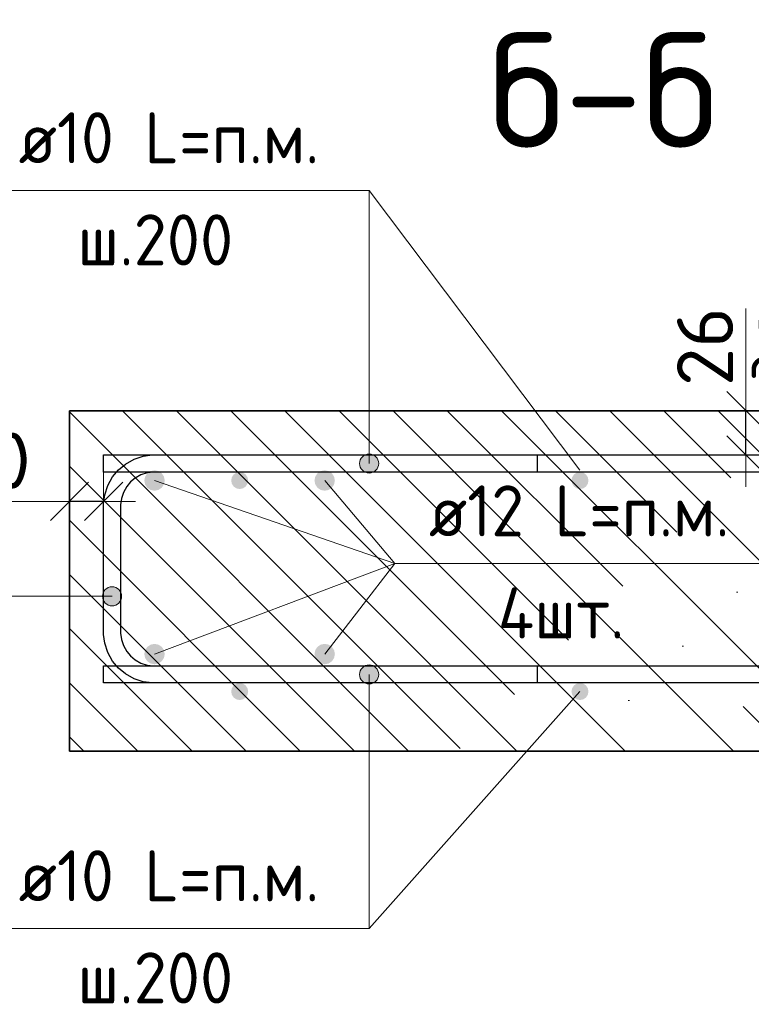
# Model space of a CAD drawing. Header units: metres. Extents: x -38 to 93, y -15 to 21.
# Tile 138 of 195: x 72.138 to 72.568, y 7.193 to 7.772. Entities that reach past the tile are written whole.
import ezdxf

# ---------------------------------------------------------------- set-up
doc = ezdxf.new("R2010")
doc.units = ezdxf.units.M
doc.header["$PDMODE"] = 65
for name, color, linetype, lineweight in [('XR$3$Арм. стержнями верхней зоны', 180, 'Continuous', 35), ('XR$3$Арм. стержнями нижней зоны', 180, 'Continuous', 35), ('XR$3$Арм.стержн. Арматура края', 96, 'Continuous', 35), ('XR$3$Арм.стержн. Доп. арматура', 180, 'Continuous', 35), ('XR$3$Размерная линия_ общее', 7, 'Continuous', 13), ('XR$5$Арм. стержнями верхней зоны', 180, 'Continuous', 35), ('XR$5$Арм. стержнями нижней зоны', 180, 'Continuous', 35), ('XR$5$Арм.стержн. Арматура края', 96, 'Continuous', 35), ('XR$5$Арм.стержн. Доп. арматура', 180, 'Continuous', 35), ('XR$5$Размерная линия_ общее', 7, 'Continuous', 13)]:
    doc.layers.add(name, color=color, linetype=linetype, lineweight=lineweight)
doc.styles.add('ISOCPEUR', font='txt')
doc.dimstyles.new('DIMSTYLE_10', dxfattribs={"dimtxt": 0.033, "dimasz": 0.0375, "dimexe": 0, "dimexo": 0, "dimgap": 0.0165, "dimtad": 2, "dimdec": 0, "dimlfac": 1000, "dimrnd": 1, "dimzin": 12, "dimdsep": 46, "dimtxsty": 'ISOCPEUR', "dimblk1": 'ALL_ML_STRICH', "dimblk2": 'ALL_ML_STRICH', "dimsah": 1, "dimcen": 0, "dimclrd": 7, "dimclre": 256, "dimclrt": 7, "dimadec": 0, "dimazin": 0, "dimtfac": 1, "dimtdec": 0, "dimtix": 1, "dimtmove": 2, "dimatfit": 3, "dimfxl": 0, "dimtvp": 1.2, "dimtzin": 0, "dimlwd": 0, "dimlwe": -3, "dimarcsym": 0})
pattern_1 = [(135, (0, 0), (-0.031819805, -0.031819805), [0.4, -0.05, 0, -0.05]), (135, (-0.01591, -0.01591), (-0.031819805, -0.031819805), [0.8, -0.1, 0.1, -0.1])]

# ---------------------------------------------------------------- blocks, each defined once
blk = doc.blocks.new('ALL_ML_STRICH')
at = {"color": 0, "linetype": 'ByBlock', "lineweight": -2}
for p, q in [((0, -0.5), (0, 0.5)), ((-0.3, -0.3), (0.3, 0.3)), ((-1, 0), (0.5, 0))]:
    blk.add_line(p, q, dxfattribs=at)
blk = doc.blocks.new('*D145')
at = {"layer": 'DEFPOINTS', "color": 7, "linetype": 'Continuous', "lineweight": 13, "transparency": 33554687}
for p in [(72.1875, 7.48857), (72.1875, 7.45358), (72.1675, 7.44858)]:
    blk.add_point(p, dxfattribs=at)
at = {"layer": 'XR$3$Размерная линия_ общее', "color": 253, "linetype": 'Continuous', "lineweight": -2, "true_color": 0xa0a0a0, "transparency": 33554687}
for p, q in [((72.1675, 7.46858), (72.1675, 7.48857)), ((72.1875, 7.47358), (72.1875, 7.48857))]:
    blk.add_line(p, q, dxfattribs=at)
at = {"layer": 'XR$3$Размерная линия_ общее', "color": 7, "linetype": 'Continuous', "lineweight": -2, "transparency": 33554687}
blk.add_line((72.1875, 7.48857), (72.1675, 7.48857), dxfattribs=at)
at = {"layer": 'XR$3$Размерная линия_ общее', "color": 7, "linetype": 'Continuous', "lineweight": 13, "transparency": 33554687, "xscale": 0.0375, "yscale": 0.0375, "zscale": 0.0375}
for p, rotation in [((72.1675, 7.48857), 180), ((72.1875, 7.48857), 360)]:
    blk.add_blockref('ALL_ML_STRICH', p, dxfattribs=dict(at, rotation=rotation))
at = {"layer": 'XR$3$Размерная линия_ общее', "color": 7, "linetype": 'Continuous', "lineweight": 13, "transparency": 33554687, "insert": (72.12208, 7.51257), "char_height": 0.033, "width": 0.066, "attachment_point": 5, "style": 'ISOCPEUR'}
blk.add_mtext('\\A1;{20}', dxfattribs=at)
at = {"layer": 'XR$3$Размерная линия_ общее', "color": 7, "linetype": 'Continuous', "lineweight": 13, "transparency": 33554687, "insert": (72.09879, 7.43451), "char_height": 0.027, "width": 0.00135, "attachment_point": 1, "rotation": 180, "line_spacing_factor": 0.60241, "style": 'ISOCPEUR'}
blk.add_mtext('з.с.', dxfattribs=at)
blk = doc.blocks.new('*D172')
at = {"layer": 'DEFPOINTS', "color": 7, "linetype": 'Continuous', "lineweight": 13, "transparency": 33554687}
for p in [(72.52503, 7.54188), (72.52503, 7.51588), (72.56502, 7.51588)]:
    blk.add_point(p, dxfattribs=at)
at = {"layer": 'XR$3$Размерная линия_ общее', "color": 253, "linetype": 'Continuous', "lineweight": -2, "true_color": 0xa0a0a0, "transparency": 33554687}
for p, q in [((72.54503, 7.54188), (72.56502, 7.54188)), ((72.54503, 7.51588), (72.56502, 7.51588))]:
    blk.add_line(p, q, dxfattribs=at)
at = {"layer": 'XR$3$Размерная линия_ общее', "color": 7, "linetype": 'Continuous', "lineweight": -2, "transparency": 33554687}
blk.add_line((72.56502, 7.51588), (72.56502, 7.54188), dxfattribs=at)
at = {"layer": 'XR$3$Размерная линия_ общее', "color": 7, "linetype": 'Continuous', "lineweight": 13, "transparency": 33554687, "xscale": 0.0375, "yscale": 0.0375, "zscale": 0.0375}
for p, rotation in [((72.56502, 7.54188), 90), ((72.56502, 7.51588), 270)]:
    blk.add_blockref('ALL_ML_STRICH', p, dxfattribs=dict(at, rotation=rotation))
at = {"layer": 'XR$3$Размерная линия_ общее', "color": 7, "linetype": 'Continuous', "lineweight": 13, "transparency": 33554687, "insert": (72.56456, 7.55924), "char_height": 0.027, "width": 0.00135, "attachment_point": 1, "rotation": 90, "line_spacing_factor": 0.60241, "style": 'ISOCPEUR'}
blk.add_mtext('з.с.', dxfattribs=at)
at = {"layer": 'XR$3$Размерная линия_ общее', "color": 7, "linetype": 'Continuous', "lineweight": 13, "transparency": 33554687, "insert": (72.54102, 7.5796), "char_height": 0.033, "width": 0.066, "attachment_point": 5, "rotation": 90, "style": 'ISOCPEUR'}
blk.add_mtext('\\A1;{26}', dxfattribs=at)
blk = doc.blocks.new('*D496')
at = {"layer": 'DEFPOINTS', "color": 7, "linetype": 'Continuous', "lineweight": 13, "transparency": 33554687}
for p in [(72.1875, 7.48857), (72.1875, 7.45358), (72.1675, 7.44858)]:
    blk.add_point(p, dxfattribs=at)
at = {"layer": 'XR$5$Размерная линия_ общее', "color": 253, "linetype": 'Continuous', "lineweight": -2, "true_color": 0xa0a0a0, "transparency": 33554687}
for p, q in [((72.1675, 7.46858), (72.1675, 7.48857)), ((72.1875, 7.47358), (72.1875, 7.48857))]:
    blk.add_line(p, q, dxfattribs=at)
at = {"layer": 'XR$5$Размерная линия_ общее', "color": 7, "linetype": 'Continuous', "lineweight": -2, "transparency": 33554687}
blk.add_line((72.1875, 7.48857), (72.1675, 7.48857), dxfattribs=at)
at = {"layer": 'XR$5$Размерная линия_ общее', "color": 7, "linetype": 'Continuous', "lineweight": 13, "transparency": 33554687, "xscale": 0.0375, "yscale": 0.0375, "zscale": 0.0375}
for p, rotation in [((72.1675, 7.48857), 180), ((72.1875, 7.48857), 360)]:
    blk.add_blockref('ALL_ML_STRICH', p, dxfattribs=dict(at, rotation=rotation))
at = {"layer": 'XR$5$Размерная линия_ общее', "color": 7, "linetype": 'Continuous', "lineweight": 13, "transparency": 33554687, "insert": (72.12208, 7.51257), "char_height": 0.033, "width": 0.066, "attachment_point": 5, "style": 'ISOCPEUR'}
blk.add_mtext('\\A1;{20}', dxfattribs=at)
at = {"layer": 'XR$5$Размерная линия_ общее', "color": 7, "linetype": 'Continuous', "lineweight": 13, "transparency": 33554687, "insert": (72.09879, 7.43451), "char_height": 0.027, "width": 0.00135, "attachment_point": 1, "rotation": 180, "line_spacing_factor": 0.60241, "style": 'ISOCPEUR'}
blk.add_mtext('з.с.', dxfattribs=at)

msp = doc.modelspace()

# ---------------------------------------------------------------- hatches: boundary and pattern name
at = {"linetype": 'Continuous', "lineweight": 13, "transparency": 33554687}
h = msp.add_hatch(dxfattribs=at)
h.set_pattern_fill('__________540', scale=0.015, style=0, pattern_type=2)
h.set_pattern_definition(pattern_1)
h.paths.add_polyline_path([(72.1675, 7.54188), (72.1675, 7.34188), (72.75595, 7.34188), (72.75595, 7.54188)], flags=0)
h = msp.add_hatch(dxfattribs=at)
h.set_pattern_fill('__________540', scale=0.015, style=0, pattern_type=2)
h.set_pattern_definition(pattern_1)
h.paths.add_polyline_path([(72.1675, 7.54188), (72.1675, 7.34188), (72.75595, 7.34188), (72.75595, 7.54188)], flags=0)
at = {"layer": 'XR$3$Арм. стержнями верхней зоны', "linetype": 'Continuous', "lineweight": 13, "transparency": 33554687}
for points in [[(72.34843, 7.51369), (72.33876, 7.51369), (72.33797, 7.51088)], [(72.34843, 7.51369), (72.33797, 7.51088), (72.34922, 7.51088)], [(72.34641, 7.51571), (72.34078, 7.51571), (72.33876, 7.51369)], [(72.34641, 7.51571), (72.33876, 7.51369), (72.34843, 7.51369)], [(72.34078, 7.51571), (72.34641, 7.51571), (72.3436, 7.5165)], [(72.34922, 7.51088), (72.33797, 7.51088), (72.33876, 7.50806)], [(72.34922, 7.51088), (72.33876, 7.50806), (72.34843, 7.50806)], [(72.34843, 7.50806), (72.33876, 7.50806), (72.34078, 7.50604)], [(72.34843, 7.50806), (72.34078, 7.50604), (72.34641, 7.50604)], [(72.34641, 7.50604), (72.34078, 7.50604), (72.3436, 7.50525)]]:
    msp.add_hatch(color=7, dxfattribs=at).paths.add_polyline_path(points)
at = {"layer": 'XR$3$Арм. стержнями верхней зоны', "linetype": 'Continuous', "lineweight": 50, "transparency": 33554687}
for points in [[(72.27251, 7.50088), (72.27212, 7.50279), (72.27104, 7.50441), (72.26942, 7.5055), (72.26751, 7.50588), (72.26559, 7.5055), (72.26397, 7.50441), (72.26289, 7.50279), (72.26251, 7.50088), (72.26289, 7.49896), (72.26397, 7.49734), (72.26559, 7.49626), (72.26751, 7.49588), (72.26942, 7.49626), (72.27104, 7.49734), (72.27212, 7.49896)], [(72.47251, 7.50088), (72.47212, 7.50279), (72.47104, 7.50441), (72.46942, 7.5055), (72.46751, 7.50588), (72.46559, 7.5055), (72.46397, 7.50441), (72.46289, 7.50279), (72.46251, 7.50088), (72.46289, 7.49896), (72.46397, 7.49734), (72.46559, 7.49626), (72.46751, 7.49588), (72.46942, 7.49626), (72.47104, 7.49734), (72.47212, 7.49896)]]:
    msp.add_hatch(color=4, dxfattribs=at).paths.add_polyline_path(points)
at = {"layer": 'XR$3$Арм. стержнями нижней зоны', "linetype": 'Continuous', "lineweight": 13, "transparency": 33554687}
for points in [[(72.33797, 7.38688), (72.34922, 7.38688), (72.34843, 7.38969)], [(72.33797, 7.38688), (72.34843, 7.38969), (72.33876, 7.38969)], [(72.33876, 7.38969), (72.34843, 7.38969), (72.34641, 7.39171)], [(72.33876, 7.38969), (72.34641, 7.39171), (72.34078, 7.39171)], [(72.34078, 7.39171), (72.34641, 7.39171), (72.3436, 7.3925)], [(72.33876, 7.38406), (72.34922, 7.38688), (72.33797, 7.38688)], [(72.33876, 7.38406), (72.34843, 7.38406), (72.34922, 7.38688)], [(72.34078, 7.38204), (72.34843, 7.38406), (72.33876, 7.38406)], [(72.34078, 7.38204), (72.34641, 7.38204), (72.34843, 7.38406)], [(72.34641, 7.38204), (72.34078, 7.38204), (72.3436, 7.38125)]]:
    msp.add_hatch(color=7, dxfattribs=at).paths.add_polyline_path(points)
at = {"layer": 'XR$3$Арм. стержнями нижней зоны', "linetype": 'Continuous', "lineweight": 50, "transparency": 33554687}
for points in [[(72.27251, 7.37688), (72.27212, 7.37879), (72.27104, 7.38041), (72.26942, 7.3815), (72.26751, 7.38188), (72.26559, 7.3815), (72.26397, 7.38041), (72.26289, 7.37879), (72.26251, 7.37688), (72.26289, 7.37496), (72.26397, 7.37334), (72.26559, 7.37226), (72.26751, 7.37188), (72.26942, 7.37226), (72.27104, 7.37334), (72.27212, 7.37496)], [(72.47251, 7.37688), (72.47212, 7.37879), (72.47104, 7.38041), (72.46942, 7.3815), (72.46751, 7.38188), (72.46559, 7.3815), (72.46397, 7.38041), (72.46289, 7.37879), (72.46251, 7.37688), (72.46289, 7.37496), (72.46397, 7.37334), (72.46559, 7.37226), (72.46751, 7.37188), (72.46942, 7.37226), (72.47104, 7.37334), (72.47212, 7.37496)]]:
    msp.add_hatch(color=4, dxfattribs=at).paths.add_polyline_path(points)
at = {"layer": 'XR$3$Арм.стержн. Арматура края', "linetype": 'Continuous', "lineweight": 13, "transparency": 33554687}
for points in [[(72.18767, 7.43565), (72.18969, 7.428), (72.18969, 7.43768)], [(72.18969, 7.43768), (72.1925, 7.42722), (72.1925, 7.43847)], [(72.18969, 7.43768), (72.18969, 7.428), (72.1925, 7.42722)], [(72.1925, 7.43847), (72.1925, 7.42722), (72.19532, 7.428)], [(72.1925, 7.43847), (72.19532, 7.428), (72.19532, 7.43768)], [(72.19532, 7.43768), (72.19532, 7.428), (72.19734, 7.43003)], [(72.19532, 7.43768), (72.19734, 7.43003), (72.19734, 7.43565)], [(72.18767, 7.43003), (72.18767, 7.43565), (72.18688, 7.43284)], [(72.18767, 7.43565), (72.18767, 7.43003), (72.18969, 7.428)], [(72.19734, 7.43565), (72.19734, 7.43003), (72.19813, 7.43284)]]:
    msp.add_hatch(color=7, dxfattribs=at).paths.add_polyline_path(points)
at = {"layer": 'XR$3$Арм.стержн. Доп. арматура', "linetype": 'Continuous', "lineweight": 50, "transparency": 33554687}
for points in [[(72.22346, 7.50088), (72.223, 7.50317), (72.2217, 7.50512), (72.21976, 7.50642), (72.21746, 7.50688), (72.21516, 7.50642), (72.21322, 7.50512), (72.21192, 7.50317), (72.21146, 7.50088), (72.21192, 7.49858), (72.21322, 7.49663), (72.21516, 7.49533), (72.21746, 7.49488), (72.21976, 7.49533), (72.2217, 7.49663), (72.223, 7.49858)], [(72.32346, 7.50088), (72.323, 7.50317), (72.3217, 7.50512), (72.31976, 7.50642), (72.31746, 7.50688), (72.31516, 7.50642), (72.31322, 7.50512), (72.31192, 7.50317), (72.31146, 7.50088), (72.31192, 7.49858), (72.31322, 7.49663), (72.31516, 7.49533), (72.31746, 7.49488), (72.31976, 7.49533), (72.3217, 7.49663), (72.323, 7.49858)], [(72.22346, 7.39888), (72.223, 7.40117), (72.2217, 7.40312), (72.21976, 7.40442), (72.21746, 7.40488), (72.21516, 7.40442), (72.21322, 7.40312), (72.21192, 7.40117), (72.21146, 7.39888), (72.21192, 7.39658), (72.21322, 7.39463), (72.21516, 7.39333), (72.21746, 7.39288), (72.21976, 7.39333), (72.2217, 7.39463), (72.223, 7.39658)], [(72.32346, 7.39888), (72.323, 7.40117), (72.3217, 7.40312), (72.31976, 7.40442), (72.31746, 7.40488), (72.31516, 7.40442), (72.31322, 7.40312), (72.31192, 7.40117), (72.31146, 7.39888), (72.31192, 7.39658), (72.31322, 7.39463), (72.31516, 7.39333), (72.31746, 7.39288), (72.31976, 7.39333), (72.3217, 7.39463), (72.323, 7.39658)]]:
    msp.add_hatch(color=34, dxfattribs=at).paths.add_polyline_path(points)
at = {"layer": 'XR$5$Арм. стержнями верхней зоны', "linetype": 'Continuous', "lineweight": 13, "transparency": 33554687}
for points in [[(72.34843, 7.51369), (72.33876, 7.51369), (72.33797, 7.51088)], [(72.34843, 7.51369), (72.33797, 7.51088), (72.34922, 7.51088)], [(72.34641, 7.51571), (72.34078, 7.51571), (72.33876, 7.51369)], [(72.34641, 7.51571), (72.33876, 7.51369), (72.34843, 7.51369)], [(72.34078, 7.51571), (72.34641, 7.51571), (72.3436, 7.5165)], [(72.34922, 7.51088), (72.33797, 7.51088), (72.33876, 7.50806)], [(72.34922, 7.51088), (72.33876, 7.50806), (72.34843, 7.50806)], [(72.34843, 7.50806), (72.33876, 7.50806), (72.34078, 7.50604)], [(72.34843, 7.50806), (72.34078, 7.50604), (72.34641, 7.50604)], [(72.34641, 7.50604), (72.34078, 7.50604), (72.3436, 7.50525)]]:
    msp.add_hatch(color=7, dxfattribs=at).paths.add_polyline_path(points)
at = {"layer": 'XR$5$Арм. стержнями верхней зоны', "linetype": 'Continuous', "lineweight": 50, "transparency": 33554687}
for points in [[(72.27251, 7.50088), (72.27212, 7.50279), (72.27104, 7.50441), (72.26942, 7.5055), (72.26751, 7.50588), (72.26559, 7.5055), (72.26397, 7.50441), (72.26289, 7.50279), (72.26251, 7.50088), (72.26289, 7.49896), (72.26397, 7.49734), (72.26559, 7.49626), (72.26751, 7.49588), (72.26942, 7.49626), (72.27104, 7.49734), (72.27212, 7.49896)], [(72.47251, 7.50088), (72.47212, 7.50279), (72.47104, 7.50441), (72.46942, 7.5055), (72.46751, 7.50588), (72.46559, 7.5055), (72.46397, 7.50441), (72.46289, 7.50279), (72.46251, 7.50088), (72.46289, 7.49896), (72.46397, 7.49734), (72.46559, 7.49626), (72.46751, 7.49588), (72.46942, 7.49626), (72.47104, 7.49734), (72.47212, 7.49896)]]:
    msp.add_hatch(color=4, dxfattribs=at).paths.add_polyline_path(points)
at = {"layer": 'XR$5$Арм. стержнями нижней зоны', "linetype": 'Continuous', "lineweight": 13, "transparency": 33554687}
for points in [[(72.33797, 7.38688), (72.34922, 7.38688), (72.34843, 7.38969)], [(72.33797, 7.38688), (72.34843, 7.38969), (72.33876, 7.38969)], [(72.33876, 7.38969), (72.34843, 7.38969), (72.34641, 7.39171)], [(72.33876, 7.38969), (72.34641, 7.39171), (72.34078, 7.39171)], [(72.34078, 7.39171), (72.34641, 7.39171), (72.3436, 7.3925)], [(72.33876, 7.38406), (72.34922, 7.38688), (72.33797, 7.38688)], [(72.33876, 7.38406), (72.34843, 7.38406), (72.34922, 7.38688)], [(72.34078, 7.38204), (72.34843, 7.38406), (72.33876, 7.38406)], [(72.34078, 7.38204), (72.34641, 7.38204), (72.34843, 7.38406)], [(72.34641, 7.38204), (72.34078, 7.38204), (72.3436, 7.38125)]]:
    msp.add_hatch(color=7, dxfattribs=at).paths.add_polyline_path(points)
at = {"layer": 'XR$5$Арм. стержнями нижней зоны', "linetype": 'Continuous', "lineweight": 50, "transparency": 33554687}
for points in [[(72.27251, 7.37688), (72.27212, 7.37879), (72.27104, 7.38041), (72.26942, 7.3815), (72.26751, 7.38188), (72.26559, 7.3815), (72.26397, 7.38041), (72.26289, 7.37879), (72.26251, 7.37688), (72.26289, 7.37496), (72.26397, 7.37334), (72.26559, 7.37226), (72.26751, 7.37188), (72.26942, 7.37226), (72.27104, 7.37334), (72.27212, 7.37496)], [(72.47251, 7.37688), (72.47212, 7.37879), (72.47104, 7.38041), (72.46942, 7.3815), (72.46751, 7.38188), (72.46559, 7.3815), (72.46397, 7.38041), (72.46289, 7.37879), (72.46251, 7.37688), (72.46289, 7.37496), (72.46397, 7.37334), (72.46559, 7.37226), (72.46751, 7.37188), (72.46942, 7.37226), (72.47104, 7.37334), (72.47212, 7.37496)]]:
    msp.add_hatch(color=4, dxfattribs=at).paths.add_polyline_path(points)
at = {"layer": 'XR$5$Арм.стержн. Арматура края', "linetype": 'Continuous', "lineweight": 13, "transparency": 33554687}
for points in [[(72.18767, 7.43565), (72.18969, 7.428), (72.18969, 7.43768)], [(72.18969, 7.43768), (72.1925, 7.42722), (72.1925, 7.43847)], [(72.18969, 7.43768), (72.18969, 7.428), (72.1925, 7.42722)], [(72.1925, 7.43847), (72.1925, 7.42722), (72.19532, 7.428)], [(72.1925, 7.43847), (72.19532, 7.428), (72.19532, 7.43768)], [(72.19532, 7.43768), (72.19532, 7.428), (72.19734, 7.43003)], [(72.19532, 7.43768), (72.19734, 7.43003), (72.19734, 7.43565)], [(72.18767, 7.43003), (72.18767, 7.43565), (72.18688, 7.43284)], [(72.18767, 7.43565), (72.18767, 7.43003), (72.18969, 7.428)], [(72.19734, 7.43565), (72.19734, 7.43003), (72.19813, 7.43284)]]:
    msp.add_hatch(color=7, dxfattribs=at).paths.add_polyline_path(points)
at = {"layer": 'XR$5$Арм.стержн. Доп. арматура', "linetype": 'Continuous', "lineweight": 50, "transparency": 33554687}
for points in [[(72.22346, 7.50088), (72.223, 7.50317), (72.2217, 7.50512), (72.21976, 7.50642), (72.21746, 7.50688), (72.21516, 7.50642), (72.21322, 7.50512), (72.21192, 7.50317), (72.21146, 7.50088), (72.21192, 7.49858), (72.21322, 7.49663), (72.21516, 7.49533), (72.21746, 7.49488), (72.21976, 7.49533), (72.2217, 7.49663), (72.223, 7.49858)], [(72.32346, 7.50088), (72.323, 7.50317), (72.3217, 7.50512), (72.31976, 7.50642), (72.31746, 7.50688), (72.31516, 7.50642), (72.31322, 7.50512), (72.31192, 7.50317), (72.31146, 7.50088), (72.31192, 7.49858), (72.31322, 7.49663), (72.31516, 7.49533), (72.31746, 7.49488), (72.31976, 7.49533), (72.3217, 7.49663), (72.323, 7.49858)], [(72.22346, 7.39888), (72.223, 7.40117), (72.2217, 7.40312), (72.21976, 7.40442), (72.21746, 7.40488), (72.21516, 7.40442), (72.21322, 7.40312), (72.21192, 7.40117), (72.21146, 7.39888), (72.21192, 7.39658), (72.21322, 7.39463), (72.21516, 7.39333), (72.21746, 7.39288), (72.21976, 7.39333), (72.2217, 7.39463), (72.223, 7.39658)], [(72.32346, 7.39888), (72.323, 7.40117), (72.3217, 7.40312), (72.31976, 7.40442), (72.31746, 7.40488), (72.31516, 7.40442), (72.31322, 7.40312), (72.31192, 7.40117), (72.31146, 7.39888), (72.31192, 7.39658), (72.31322, 7.39463), (72.31516, 7.39333), (72.31746, 7.39288), (72.31976, 7.39333), (72.3217, 7.39463), (72.323, 7.39658)]]:
    msp.add_hatch(color=34, dxfattribs=at).paths.add_polyline_path(points)

# ---------------------------------------------------------------- linework, layer by layer
at = {"color": 7, "linetype": 'Continuous', "lineweight": 13, "transparency": 33554687}
for p, q in [((72.46751, 7.50688), (72.3436, 7.6713)), ((72.46751, 7.50688), (72.3436, 7.6713)), ((72.56502, 7.54188), (72.56502, 7.60188)), ((72.1675, 7.48857), (72.0985, 7.48857)), ((72.1675, 7.48857), (72.0985, 7.48857)), ((72.46751, 7.37688), (72.3436, 7.23758)), ((72.46751, 7.37688), (72.3436, 7.23758))]:
    msp.add_line(p, q, dxfattribs=at)
at = {"color": 7, "linetype": 'Continuous', "lineweight": 35, "transparency": 33554687}
for p, q in [((72.1675, 7.54188), (72.1675, 7.34188)), ((72.75595, 7.54188), (72.1675, 7.54188)), ((72.1675, 7.54188), (72.1675, 7.34188)), ((72.75595, 7.54188), (72.1675, 7.54188)), ((72.1675, 7.34188), (72.75595, 7.34188)), ((72.1675, 7.34188), (72.75595, 7.34188))]:
    msp.add_line(p, q, dxfattribs=at)
at = {"layer": 'XR$3$Арм. стержнями верхней зоны', "color": 7, "linetype": 'Continuous', "lineweight": 13, "transparency": 33554687}
for p, q in [((72.1176, 7.6713), (72.3436, 7.6713)), ((72.3436, 7.6713), (72.3436, 7.51088)), ((72.3436, 7.5165), (72.3436, 7.5165)), ((72.33797, 7.51088), (72.33797, 7.51088)), ((72.3436, 7.50525), (72.3436, 7.50525)), ((72.34922, 7.51088), (72.34922, 7.51088))]:
    msp.add_line(p, q, dxfattribs=at)
at = {"layer": 'XR$3$Арм. стержнями верхней зоны', "color": 4, "linetype": 'Continuous', "lineweight": 25, "transparency": 33554687}
for points in [[(72.76095, 7.50588), (72.1875, 7.50588), (72.1875, 7.51588), (72.76095, 7.51588), (72.76095, 7.50588)], [(72.76095, 7.50588), (72.44251, 7.50588), (72.44251, 7.51588), (72.76095, 7.51588), (72.76095, 7.50588)]]:
    msp.add_lwpolyline(points, dxfattribs=at)
at = {"layer": 'XR$3$Арм. стержнями верхней зоны', "color": 7, "linetype": 'Continuous', "lineweight": 13, "transparency": 33554687}
msp.add_circle((72.3436, 7.51088), 0.00563, dxfattribs=at)
at = {"layer": 'XR$3$Арм. стержнями нижней зоны', "color": 7, "linetype": 'Continuous', "lineweight": 13, "transparency": 33554687}
for p, q in [((72.3436, 7.3925), (72.3436, 7.3925)), ((72.33797, 7.38688), (72.33797, 7.38688)), ((72.3436, 7.23758), (72.3436, 7.38688)), ((72.34922, 7.38688), (72.34922, 7.38688)), ((72.3436, 7.38125), (72.3436, 7.38125)), ((72.1176, 7.23758), (72.3436, 7.23758))]:
    msp.add_line(p, q, dxfattribs=at)
at = {"layer": 'XR$3$Арм. стержнями нижней зоны', "color": 4, "linetype": 'Continuous', "lineweight": 25, "transparency": 33554687}
for points in [[(72.76095, 7.38188), (72.1875, 7.38188), (72.1875, 7.39188), (72.76095, 7.39188), (72.76095, 7.38188)], [(72.76095, 7.38188), (72.44251, 7.38188), (72.44251, 7.39188), (72.76095, 7.39188), (72.76095, 7.38188)]]:
    msp.add_lwpolyline(points, dxfattribs=at)
at = {"layer": 'XR$3$Арм. стержнями нижней зоны', "color": 7, "linetype": 'Continuous', "lineweight": 13, "transparency": 33554687}
msp.add_circle((72.3436, 7.38688), 0.00563, dxfattribs=at)
at = {"layer": 'XR$3$Арм.стержн. Арматура края', "color": 7, "linetype": 'Continuous', "lineweight": 13, "transparency": 33554687}
for p, q in [((72.1925, 7.43847), (72.1925, 7.43847)), ((72.08746, 7.43284), (72.1925, 7.43284)), ((72.18688, 7.43284), (72.18688, 7.43284)), ((72.19813, 7.43284), (72.19813, 7.43284)), ((72.1925, 7.42722), (72.1925, 7.42722))]:
    msp.add_line(p, q, dxfattribs=at)
at = {"layer": 'XR$3$Арм.стержн. Арматура края', "color": 4, "linetype": 'Continuous', "lineweight": 25, "transparency": 33554687}
for points in [[(72.6875, 7.38188), (72.21607, 7.38188), (72.21085, 7.3826), (72.20541, 7.3844), (72.20041, 7.3872), (72.19628, 7.39065), (72.19283, 7.39478), (72.19002, 7.39979), (72.18823, 7.40523), (72.1875, 7.41044), (72.1875, 7.48731), (72.18823, 7.49253), (72.19002, 7.49797), (72.19283, 7.50298), (72.19628, 7.5071), (72.20041, 7.51055), (72.20541, 7.51336), (72.21085, 7.51515), (72.21607, 7.51588), (72.6875, 7.51588)], [(72.6875, 7.50588), (72.21676, 7.50588), (72.21313, 7.50537), (72.20946, 7.50416), (72.2061, 7.50228), (72.20338, 7.50001), (72.2011, 7.49728), (72.19922, 7.49392), (72.19801, 7.49026), (72.1975, 7.48662), (72.1975, 7.41113), (72.19801, 7.4075), (72.19922, 7.40383), (72.2011, 7.40048), (72.20338, 7.39775), (72.2061, 7.39547), (72.20946, 7.39359), (72.21313, 7.39238), (72.21676, 7.39188), (72.6875, 7.39188)]]:
    msp.add_lwpolyline(points, dxfattribs=at)
at = {"layer": 'XR$3$Арм.стержн. Арматура края', "color": 7, "linetype": 'Continuous', "lineweight": 13, "transparency": 33554687}
msp.add_circle((72.1925, 7.43284), 0.00563, dxfattribs=at)
at = {"layer": 'XR$3$Арм.стержн. Доп. арматура', "color": 7, "linetype": 'Continuous', "lineweight": 13, "transparency": 33554687}
for q in [(72.21746, 7.50088), (72.31746, 7.50088), (72.21746, 7.39888), (72.31746, 7.39888), (72.58472, 7.45204)]:
    msp.add_line((72.35872, 7.45204), q, dxfattribs=at)
at = {"layer": 'XR$5$Арм. стержнями верхней зоны', "color": 7, "linetype": 'Continuous', "lineweight": 13, "transparency": 33554687}
for p, q in [((72.1176, 7.6713), (72.3436, 7.6713)), ((72.3436, 7.6713), (72.3436, 7.51088)), ((72.3436, 7.5165), (72.3436, 7.5165)), ((72.33797, 7.51088), (72.33797, 7.51088)), ((72.3436, 7.50525), (72.3436, 7.50525)), ((72.34922, 7.51088), (72.34922, 7.51088))]:
    msp.add_line(p, q, dxfattribs=at)
at = {"layer": 'XR$5$Арм. стержнями верхней зоны', "color": 4, "linetype": 'Continuous', "lineweight": 25, "transparency": 33554687}
for points in [[(72.76095, 7.50588), (72.1875, 7.50588), (72.1875, 7.51588), (72.76095, 7.51588), (72.76095, 7.50588)], [(72.76095, 7.50588), (72.44251, 7.50588), (72.44251, 7.51588), (72.76095, 7.51588), (72.76095, 7.50588)]]:
    msp.add_lwpolyline(points, dxfattribs=at)
at = {"layer": 'XR$5$Арм. стержнями верхней зоны', "color": 7, "linetype": 'Continuous', "lineweight": 13, "transparency": 33554687}
msp.add_circle((72.3436, 7.51088), 0.00563, dxfattribs=at)
at = {"layer": 'XR$5$Арм. стержнями нижней зоны', "color": 7, "linetype": 'Continuous', "lineweight": 13, "transparency": 33554687}
for p, q in [((72.3436, 7.3925), (72.3436, 7.3925)), ((72.33797, 7.38688), (72.33797, 7.38688)), ((72.3436, 7.23758), (72.3436, 7.38688)), ((72.34922, 7.38688), (72.34922, 7.38688)), ((72.3436, 7.38125), (72.3436, 7.38125)), ((72.1176, 7.23758), (72.3436, 7.23758))]:
    msp.add_line(p, q, dxfattribs=at)
at = {"layer": 'XR$5$Арм. стержнями нижней зоны', "color": 4, "linetype": 'Continuous', "lineweight": 25, "transparency": 33554687}
for points in [[(72.76095, 7.38188), (72.1875, 7.38188), (72.1875, 7.39188), (72.76095, 7.39188), (72.76095, 7.38188)], [(72.76095, 7.38188), (72.44251, 7.38188), (72.44251, 7.39188), (72.76095, 7.39188), (72.76095, 7.38188)]]:
    msp.add_lwpolyline(points, dxfattribs=at)
at = {"layer": 'XR$5$Арм. стержнями нижней зоны', "color": 7, "linetype": 'Continuous', "lineweight": 13, "transparency": 33554687}
msp.add_circle((72.3436, 7.38688), 0.00563, dxfattribs=at)
at = {"layer": 'XR$5$Арм.стержн. Арматура края', "color": 7, "linetype": 'Continuous', "lineweight": 13, "transparency": 33554687}
for p, q in [((72.1925, 7.43847), (72.1925, 7.43847)), ((72.08746, 7.43284), (72.1925, 7.43284)), ((72.18688, 7.43284), (72.18688, 7.43284)), ((72.19813, 7.43284), (72.19813, 7.43284)), ((72.1925, 7.42722), (72.1925, 7.42722))]:
    msp.add_line(p, q, dxfattribs=at)
at = {"layer": 'XR$5$Арм.стержн. Арматура края', "color": 4, "linetype": 'Continuous', "lineweight": 25, "transparency": 33554687}
for points in [[(72.6875, 7.38188), (72.21607, 7.38188), (72.21085, 7.3826), (72.20541, 7.3844), (72.20041, 7.3872), (72.19628, 7.39065), (72.19283, 7.39478), (72.19002, 7.39979), (72.18823, 7.40523), (72.1875, 7.41044), (72.1875, 7.48731), (72.18823, 7.49253), (72.19002, 7.49797), (72.19283, 7.50298), (72.19628, 7.5071), (72.20041, 7.51055), (72.20541, 7.51336), (72.21085, 7.51515), (72.21607, 7.51588), (72.6875, 7.51588)], [(72.6875, 7.50588), (72.21676, 7.50588), (72.21313, 7.50537), (72.20946, 7.50416), (72.2061, 7.50228), (72.20338, 7.50001), (72.2011, 7.49728), (72.19922, 7.49392), (72.19801, 7.49026), (72.1975, 7.48662), (72.1975, 7.41113), (72.19801, 7.4075), (72.19922, 7.40383), (72.2011, 7.40048), (72.20338, 7.39775), (72.2061, 7.39547), (72.20946, 7.39359), (72.21313, 7.39238), (72.21676, 7.39188), (72.6875, 7.39188)]]:
    msp.add_lwpolyline(points, dxfattribs=at)
at = {"layer": 'XR$5$Арм.стержн. Арматура края', "color": 7, "linetype": 'Continuous', "lineweight": 13, "transparency": 33554687}
msp.add_circle((72.1925, 7.43284), 0.00563, dxfattribs=at)
at = {"layer": 'XR$5$Арм.стержн. Доп. арматура', "color": 7, "linetype": 'Continuous', "lineweight": 13, "transparency": 33554687}
for q in [(72.21746, 7.50088), (72.31746, 7.50088), (72.21746, 7.39888), (72.31746, 7.39888), (72.58472, 7.45204)]:
    msp.add_line((72.35872, 7.45204), q, dxfattribs=at)

# ---------------------------------------------------------------- texts
at = {"color": 7, "linetype": 'Continuous', "lineweight": 50, "transparency": 33554687, "insert": (72.48129, 7.73031), "char_height": 0.0675, "width": 0.1725652, "attachment_point": 5, "style": 'ISOCPEUR'}
msp.add_mtext('\\A1;{\\fISOCPEUR|i0|b0;\\H0.067500;\\W1.000000;\\C7;б-б}\\P', dxfattribs=at)
msp.add_mtext('\\A1;{\\fISOCPEUR|i0|b0;\\H0.067500;\\W1.000000;\\C7;б-б}\\P', dxfattribs=at)
at = {"layer": 'XR$3$Арм. стержнями верхней зоны', "color": 7, "linetype": 'Continuous', "lineweight": 25, "transparency": 33554687, "char_height": 0.03, "attachment_point": 7, "style": 'ISOCPEUR'}
for s, insert, width in [('\\W0.94;ø10 L=п.м.', (72.1376, 7.6873), 0.1999831), ('\\W0.95;ш.200 ', (72.1721, 7.6273), 0.1311996)]:
    msp.add_mtext(s, dxfattribs=dict(at, insert=insert, width=width))
at = {"layer": 'XR$3$Арм. стержнями нижней зоны', "color": 7, "linetype": 'Continuous', "lineweight": 25, "transparency": 33554687, "char_height": 0.03, "attachment_point": 7, "style": 'ISOCPEUR'}
for s, insert, width in [('\\W0.94;ø10 L=п.м.', (72.1376, 7.25358), 0.1999831), ('\\W0.95;ш.200 ', (72.1721, 7.19358), 0.1311996)]:
    msp.add_mtext(s, dxfattribs=dict(at, insert=insert, width=width))
at = {"layer": 'XR$3$Арм.стержн. Доп. арматура', "color": 7, "linetype": 'Continuous', "lineweight": 25, "transparency": 33554687, "char_height": 0.03, "attachment_point": 7, "style": 'ISOCPEUR'}
for s, insert, width in [('\\W0.94;ø12 L=п.м.', (72.37872, 7.46804), 0.1999832), ('\\W0.95;4шт. ', (72.41922, 7.40804), 0.1191577)]:
    msp.add_mtext(s, dxfattribs=dict(at, insert=insert, width=width))
at = {"layer": 'XR$5$Арм. стержнями верхней зоны', "color": 7, "linetype": 'Continuous', "lineweight": 25, "transparency": 33554687, "char_height": 0.03, "attachment_point": 7, "style": 'ISOCPEUR'}
for s, insert, width in [('\\W0.94;ø10 L=п.м.', (72.1376, 7.6873), 0.1999831), ('\\W0.95;ш.200 ', (72.1721, 7.6273), 0.1311996)]:
    msp.add_mtext(s, dxfattribs=dict(at, insert=insert, width=width))
at = {"layer": 'XR$5$Арм. стержнями нижней зоны', "color": 7, "linetype": 'Continuous', "lineweight": 25, "transparency": 33554687, "char_height": 0.03, "attachment_point": 7, "style": 'ISOCPEUR'}
for s, insert, width in [('\\W0.94;ø10 L=п.м.', (72.1376, 7.25358), 0.1999831), ('\\W0.95;ш.200 ', (72.1721, 7.19358), 0.1311996)]:
    msp.add_mtext(s, dxfattribs=dict(at, insert=insert, width=width))
at = {"layer": 'XR$5$Арм.стержн. Доп. арматура', "color": 7, "linetype": 'Continuous', "lineweight": 25, "transparency": 33554687, "char_height": 0.03, "attachment_point": 7, "style": 'ISOCPEUR'}
for s, insert, width in [('\\W0.94;ø12 L=п.м.', (72.37872, 7.46804), 0.1999832), ('\\W0.95;4шт. ', (72.41922, 7.40804), 0.1191577)]:
    msp.add_mtext(s, dxfattribs=dict(at, insert=insert, width=width))

# ---------------------------------------------------------------- dimensions: what is measured, and where the dimension line sits
at = {"layer": 'XR$3$Размерная линия_ общее', "color": 7, "linetype": 'Continuous', "lineweight": 13, "transparency": 33554687}
for base, p1, p2, angle, picture, middle in [((72.56502, 7.54188), (72.54503, 7.51588), (72.54503, 7.54188), 90, '*D172', (72.54102, 7.5796)), ((72.1675, 7.48857), (72.1875, 7.47358), (72.1675, 7.46858), 180, '*D145', (72.12208, 7.51257))]:
    dim = msp.add_linear_dim(base=base, p1=p1, p2=p2, angle=angle, text='<>\\Xз.с.', dimstyle='DIMSTYLE_10', override={"dimpost": '<>', "dimclrd": 7, "dimclre": 253, "dimclrt": 7, "dimlwd": 0, "dimlwe": 65533}, dxfattribs=at)
    dim.commit()
    dim.dimension.update_dxf_attribs({"geometry": picture, "text_midpoint": middle, "dimtype": 160})
at = {"layer": 'XR$5$Размерная линия_ общее', "color": 7, "linetype": 'Continuous', "lineweight": 13, "transparency": 33554687}
dim = msp.add_linear_dim(base=(72.1675, 7.48857), p1=(72.1875, 7.47358), p2=(72.1675, 7.46858), angle=180, text='<>\\Xз.с.', dimstyle='DIMSTYLE_10', override={"dimpost": '<>', "dimclrd": 7, "dimclre": 253, "dimclrt": 7, "dimlwd": 0, "dimlwe": 65533}, dxfattribs=at)
dim.commit()
dim.dimension.update_dxf_attribs({"geometry": '*D496', "text_midpoint": (72.12208, 7.51257), "dimtype": 160})

doc.saveas('drawing.dxf')
